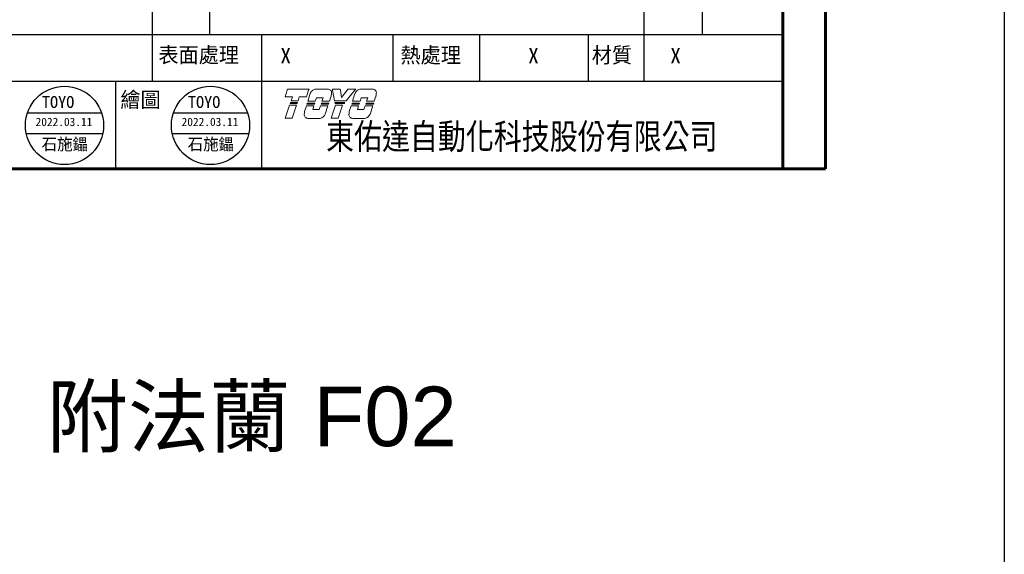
# Model space of a CAD drawing. Header units: millimetres. Extents: x 0 to 7391, y -1386 to 1502.
# Tile 58 of 127: x 5959 to 6289, y -26 to 154. Entities that reach past the tile are written whole.
import ezdxf
from ezdxf.enums import TextEntityAlignment as Align

# ---------------------------------------------------------------- set-up
doc = ezdxf.new("R2010")
doc.units = ezdxf.units.MM
doc.header["$LTSCALE"] = 0.5
doc.layers.add('BORDER', color=7, linetype='Continuous')
doc.layers.add('圖框', color=7, linetype='Continuous')
doc.layers.add('可見 (ISO)', color=7, linetype='Continuous', lineweight=25)
doc.styles.add('SEACAD_arial_ttf', font='arial.ttf', dxfattribs={"height": 0.2})
doc.styles.get("Standard").update_dxf_attribs({"font": 'arial.ttf'})
doc.styles.add('標題欄', font='txt')

# ---------------------------------------------------------------- blocks, each defined once
blk = doc.blocks.new('A4橫')
at = {"layer": 'BORDER', "color": 123, "linetype": 'Continuous', "lineweight": 60, "ltscale": 25.4}
for p, q in [((4924.32, 1170.89), (4924.32, 1453.75)), ((4917.11, 1446.54), (4917.11, 1170.89)), ((4731.53, 1170.89), (4924.32, 1170.89))]:
    blk.add_line(p, q, dxfattribs=at)
at = {"layer": 'BORDER', "color": 60, "linetype": 'Continuous', "ltscale": 25.4}
for p, q in [((4811.29, 1193.45), (4811.29, 1201.3)), ((4820.89, 1193.45), (4820.89, 1201.3)), ((4893.83, 1193.45), (4893.83, 1201.3)), ((4903.63, 1193.45), (4903.63, 1201.3)), ((4731.53, 1193.45), (4917.11, 1193.45)), ((4811.29, 1185.61), (4811.29, 1193.45)), ((4829.63, 1185.61), (4829.63, 1193.45)), ((4851.67, 1185.61), (4851.67, 1193.45)), ((4866.22, 1185.61), (4866.22, 1193.45)), ((4884.49, 1185.61), (4884.49, 1193.45)), ((4893.83, 1185.61), (4893.83, 1193.45)), ((4731.53, 1185.61), (4917.11, 1185.61)), ((4805.1, 1170.89), (4805.1, 1185.61)), ((4829.63, 1170.89), (4829.63, 1185.61)), ((4731.53, 1170.89), (4917.11, 1170.89))]:
    blk.add_line(p, q, dxfattribs=at)
at = {"layer": '可見 (ISO)', "lineweight": 5}
for p, q in [((4833.54, 1182.99), (4833.9, 1184.11)), ((4833.96, 1184.29), (4833.9, 1184.11)), ((4833.96, 1184.29), (4837.55, 1184.29)), ((4837.49, 1184.11), (4837.13, 1182.99)), ((4837.49, 1184.11), (4837.55, 1184.29)), ((4838.69, 1184.29), (4840.74, 1184.29)), ((4841.48, 1184.29), (4841.51, 1184.11)), ((4841.48, 1184.29), (4842.78, 1184.29)), ((4841.84, 1182.32), (4841.51, 1184.11)), ((4842.81, 1184.11), (4842.78, 1184.29)), ((4842.81, 1184.11), (4842.99, 1182.9)), ((4842.99, 1182.9), (4843.94, 1184.11)), ((4845.27, 1184.11), (4843.79, 1182.32)), ((4844.08, 1184.29), (4843.94, 1184.11)), ((4844.08, 1184.29), (4845.42, 1184.29)), ((4845.27, 1184.11), (4845.42, 1184.29)), ((4846.21, 1184.29), (4848.26, 1184.29)), ((4834.75, 1182.99), (4833.54, 1182.99)), ((4834.53, 1182.32), (4834.75, 1182.99)), ((4835.91, 1182.99), (4835.7, 1182.32)), ((4837.13, 1182.99), (4835.91, 1182.99)), ((4837.33, 1182.23), (4837.75, 1183.52)), ((4838.81, 1182.84), (4838.61, 1182.23)), ((4839.9, 1182.84), (4838.81, 1182.84)), ((4839.71, 1182.23), (4839.9, 1182.84)), ((4841.22, 1182.96), (4840.99, 1182.23)), ((4844.85, 1182.23), (4845.27, 1183.52)), ((4846.32, 1182.84), (4846.13, 1182.23)), ((4847.42, 1182.84), (4846.32, 1182.84)), ((4847.23, 1182.23), (4847.42, 1182.84)), ((4848.74, 1182.96), (4848.51, 1182.23)), ((4833.57, 1179.4), (4834.26, 1181.56)), ((4834.26, 1181.56), (4835.43, 1181.56)), ((4834.38, 1181.87), (4834.43, 1182.03)), ((4835.54, 1181.87), (4834.38, 1181.87)), ((4834.43, 1182.03), (4835.59, 1182.03)), ((4835.7, 1182.32), (4834.53, 1182.32)), ((4835.43, 1181.56), (4834.73, 1179.4)), ((4835.59, 1182.03), (4835.54, 1181.87)), ((4836.8, 1180.53), (4837.1, 1181.47)), ((4837.1, 1181.47), (4838.36, 1181.47)), ((4837.2, 1181.78), (4837.25, 1181.93)), ((4838.46, 1181.78), (4837.2, 1181.78)), ((4837.25, 1181.93), (4838.51, 1181.93)), ((4838.61, 1182.23), (4837.33, 1182.23)), ((4838.36, 1181.47), (4838.17, 1180.86)), ((4838.17, 1180.86), (4839.26, 1180.86)), ((4838.51, 1181.93), (4838.46, 1181.78)), ((4839.26, 1180.86), (4839.46, 1181.47)), ((4839.46, 1181.47), (4840.72, 1181.47)), ((4839.58, 1181.78), (4839.63, 1181.93)), ((4840.84, 1181.78), (4839.58, 1181.78)), ((4839.63, 1181.93), (4840.89, 1181.93)), ((4840.99, 1182.23), (4839.71, 1182.23)), ((4840.72, 1181.47), (4840.28, 1180.09)), ((4840.89, 1181.93), (4840.84, 1181.78)), ((4841.29, 1179.4), (4841.99, 1181.56)), ((4843.79, 1182.32), (4841.84, 1182.32)), ((4841.93, 1181.87), (4841.9, 1182.03)), ((4841.9, 1182.03), (4843.56, 1182.03)), ((4843.43, 1181.87), (4841.93, 1181.87)), ((4841.99, 1181.56), (4843.15, 1181.56)), ((4843.15, 1181.56), (4842.46, 1179.4)), ((4843.56, 1182.03), (4843.43, 1181.87)), ((4844.32, 1180.53), (4844.62, 1181.47)), ((4844.62, 1181.47), (4845.88, 1181.47)), ((4844.72, 1181.78), (4844.77, 1181.93)), ((4845.98, 1181.78), (4844.72, 1181.78)), ((4844.77, 1181.93), (4846.03, 1181.93)), ((4846.13, 1182.23), (4844.85, 1182.23)), ((4845.88, 1181.47), (4845.69, 1180.86)), ((4845.69, 1180.86), (4846.78, 1180.86)), ((4846.03, 1181.93), (4845.98, 1181.78)), ((4846.78, 1180.86), (4846.98, 1181.47)), ((4846.98, 1181.47), (4848.24, 1181.47)), ((4847.1, 1181.78), (4847.15, 1181.93)), ((4848.36, 1181.78), (4847.1, 1181.78)), ((4847.15, 1181.93), (4848.41, 1181.93)), ((4848.51, 1182.23), (4847.23, 1182.23)), ((4848.24, 1181.47), (4847.8, 1180.09)), ((4848.41, 1181.93), (4848.36, 1181.78)), ((4834.73, 1179.4), (4833.57, 1179.4)), ((4839.42, 1179.37), (4837.38, 1179.37)), ((4842.46, 1179.4), (4841.29, 1179.4)), ((4846.94, 1179.37), (4844.9, 1179.37))]:
    blk.add_line(p, q, dxfattribs=at)
for centre, radius, start, end in [((4838.84, 1183.15), 1.15, 123.3001, 160.8894), ((4840.71, 1183.66), 0.631, 349.7215, 45.5037), ((4846.36, 1183.15), 1.15, 123.3001, 160.8894), ((4848.23, 1183.66), 0.631, 349.7215, 45.5037), ((4837.17, 1184.01), 4.19, 345.4024, 353.6243), ((4844.69, 1184.01), 4.19, 345.4024, 353.6243), ((4837.37, 1180), 0.631, 172.7215, 270.3361), ((4840.93, 1179.83), 4.19, 170.4732, 176.6243), ((4839.2, 1180.5), 1.15, 281.1769, 339.4117), ((4844.89, 1180), 0.631, 172.7215, 270.3361), ((4848.45, 1179.83), 4.19, 170.4732, 176.6243), ((4846.72, 1180.5), 1.15, 281.1769, 339.4117)]:
    blk.add_arc(centre, radius, start, end, dxfattribs=at)
for points, knots in [([(4838.2, 1184.11), (4838.26, 1184.15), (4838.33, 1184.18), (4838.49, 1184.25), (4838.59, 1184.28), (4838.69, 1184.29)], [0.7632588, 0.7632588, 0.7632588, 0.7632588, 0.8183582, 0.8183582, 0.8969132, 0.8969132, 0.8969132, 0.8969132]), ([(4841.15, 1184.11), (4841.1, 1184.16), (4841.03, 1184.21), (4840.88, 1184.27), (4840.81, 1184.29), (4840.74, 1184.29)], [0.3846511, 0.3846511, 0.3846511, 0.3846511, 0.4469665, 0.4469665, 0.5029651, 0.5029651, 0.5029651, 0.5029651]), ([(4845.72, 1184.11), (4845.78, 1184.15), (4845.85, 1184.18), (4846.01, 1184.25), (4846.11, 1184.28), (4846.21, 1184.29)], [0.7632591, 0.7632591, 0.7632591, 0.7632591, 0.8183584, 0.8183584, 0.8969135, 0.8969135, 0.8969135, 0.8969135]), ([(4848.67, 1184.11), (4848.61, 1184.16), (4848.55, 1184.21), (4848.4, 1184.27), (4848.33, 1184.29), (4848.26, 1184.29)], [0.3846512, 0.3846512, 0.3846512, 0.3846512, 0.4469719, 0.4469719, 0.5029651, 0.5029651, 0.5029651, 0.5029651])]:
    blk.add_open_spline(points, degree=3, knots=knots, dxfattribs=at)
at = {"layer": 'BORDER', "color": 7, "linetype": 'Continuous', "ltscale": 25.4, "style": 'SEACAD_arial_ttf', "width": 0.8}
blk.add_text('東佑達自動化科技股份有限公司', height=4.3037, dxfattribs=at).set_placement((4840.41, 1178.48), align=Align.TOP_LEFT)
at = {"layer": '圖框', "style": '標題欄'}
for s, p in [('表面處理', (4812.25, 1191.33)), ('熱處理', (4852.91, 1191.3)), ('材質', (4885.04, 1191.3)), ('繪圖', (4805.86, 1183.81))]:
    blk.add_text(s, height=2.605, dxfattribs=at).set_placement(p, align=Align.TOP_LEFT)

msp = doc.modelspace()

# ---------------------------------------------------------------- linework, layer by layer
at = {"color": 1}
for p, q in [((5961.286, 122.42), (5986.199, 122.42)), ((6010.334, 122.42), (6035.247, 122.42)), ((5960.89, 115.461), (5986.596, 115.461)), ((6009.937, 115.461), (6035.643, 115.461))]:
    msp.add_line(p, q, dxfattribs=at)
at = {"color": 6}
msp.add_lwpolyline([(5783.848, 1459.353), (6289.429, 1459.353), (6289.429, -1386.361), (5783.848, -1386.361)], close=True, dxfattribs=at)
at = {"color": 1}
for centre in [(5973.743, 118.22), (6022.79, 118.22)]:
    msp.add_circle(centre, 13.146, dxfattribs=at)

# ---------------------------------------------------------------- block references
at = {"xscale": 2, "yscale": 2, "zscale": 2}
msp.add_blockref('A4橫', (-3619.219, -2238.145), dxfattribs=at)

# ---------------------------------------------------------------- texts
at = {"color": 7, "insert": (6036.639, 19.353), "char_height": 20, "attachment_point": 5}
msp.add_mtext_dynamic_manual_height_columns('{\\fPMingLiU|b0|i0|c136|p18;附法蘭} F02', width=143.29647, gutter_width=12.5, heights=[0], dxfattribs=at)
at = {"layer": '圖框', "color": 1, "style": '標題欄'}
for s, height, p in [('X', 5.211, (6046.271, 144.25)), ('X', 5.211, (6129.502, 144.25)), ('X', 5.211, (6177.234, 144.25)), ('TOYO', 4.0049, (5966.149, 128.082)), ('TOYO', 4.0049, (6015.197, 128.082))]:
    msp.add_text(s, height=height, dxfattribs=at).set_placement(p, align=Align.TOP_LEFT)
for s, height, p in [('2022.03.11', 2.8034, (5973.561, 119.404)), ('2022.03.11', 2.8034, (6022.609, 119.404)), ('石施鑘', 4.0049, (5973.878, 111.916)), ('石施鑘', 4.0049, (6022.925, 111.916))]:
    msp.add_text(s, height=height, dxfattribs=at).set_placement(p, align=Align.MIDDLE_CENTER)

doc.saveas('drawing.dxf')
